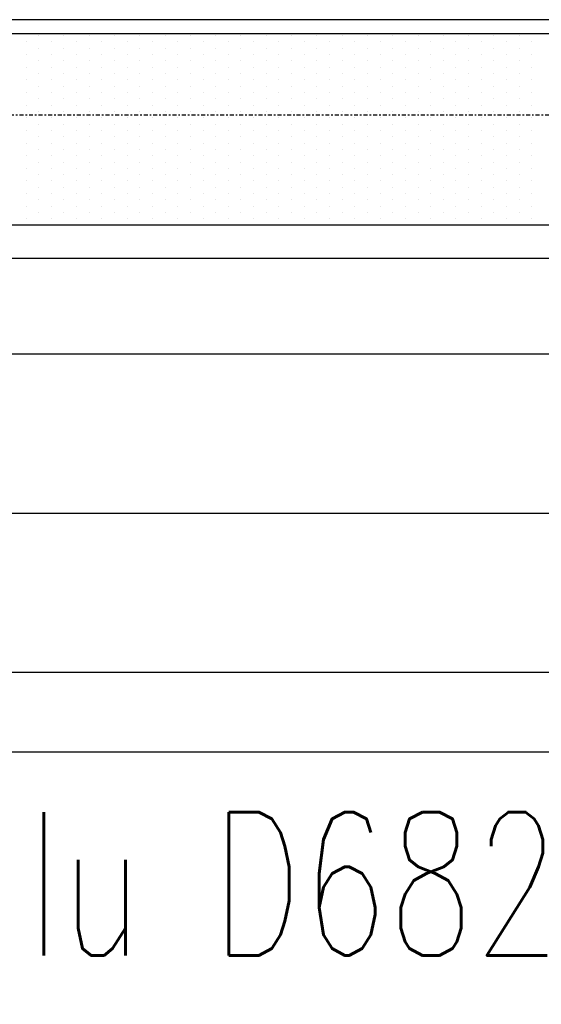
# Model space of a CAD drawing. Header units: inches. Extents: x -281236 to -70395, y 38777 to 102341.
# Tile 91 of 244: x -140991 to -140958, y 50526 to 50588. Entities that reach past the tile are written whole.
import ezdxf

# ---------------------------------------------------------------- set-up
doc = ezdxf.new("R2010")
doc.units = ezdxf.units.IN
doc.header["$MEASUREMENT"] = 0
doc.linetypes.add('DASHDOT', pattern=[1, 0.5, -0.25, 0, -0.25])
doc.linetypes.add('DASHED2', pattern=[0.375, 0.25, -0.125])
for name, color, linetype in [('cokół_widok', 255, 'Continuous'), ('Ele-balustrada', 64, 'Continuous'), ('Okn---okna', 5, 'Continuous'), ('Sc-nadproza kon', 5, 'DASHED2'), ('Sch-opis', 51, 'Continuous'), ('W-idok', 9, 'Continuous'), ('Wyp-grzejniki', 56, 'Continuous')]:
    doc.layers.add(name, color=color, linetype=linetype)
doc.styles.add('ROMANS', font='romans', dxfattribs={"width": 0.85})

# ---------------------------------------------------------------- blocks, each defined once
blk = doc.blocks.new('G_170')
at = {"layer": 'Wyp-grzejniki'}
for p, q in [((0, 0), (-180, 0)), ((-73.504, -0.506), (-73.504, -0.506)), ((-72.71, -0.11), (-72.71, -0.11)), ((-71.916, -0.506), (-71.916, -0.506)), ((-71.123, -0.11), (-71.123, -0.11)), ((-70.329, -0.506), (-70.329, -0.506)), ((-69.535, -0.11), (-69.535, -0.11)), ((-68.741, -0.506), (-68.741, -0.506)), ((-67.948, -0.11), (-67.948, -0.11)), ((-67.154, -0.506), (-67.154, -0.506)), ((-66.36, -0.11), (-66.36, -0.11)), ((-65.566, -0.506), (-65.566, -0.506)), ((-64.773, -0.11), (-64.773, -0.11)), ((-63.979, -0.506), (-63.979, -0.506)), ((-63.185, -0.11), (-63.185, -0.11)), ((-62.391, -0.506), (-62.391, -0.506)), ((-61.598, -0.11), (-61.598, -0.11)), ((-60.804, -0.506), (-60.804, -0.506)), ((-60.01, -0.11), (-60.01, -0.11)), ((-59.216, -0.506), (-59.216, -0.506)), ((-58.423, -0.11), (-58.423, -0.11)), ((-57.629, -0.506), (-57.629, -0.506)), ((-56.835, -0.11), (-56.835, -0.11)), ((-56.041, -0.506), (-56.041, -0.506)), ((-55.248, -0.11), (-55.248, -0.11)), ((-54.454, -0.506), (-54.454, -0.506)), ((-53.66, -0.11), (-53.66, -0.11)), ((-52.866, -0.506), (-52.866, -0.506)), ((-52.073, -0.11), (-52.073, -0.11)), ((-51.279, -0.506), (-51.279, -0.506)), ((-50.485, -0.11), (-50.485, -0.11)), ((-49.691, -0.506), (-49.691, -0.506)), ((-48.898, -0.11), (-48.898, -0.11)), ((-48.104, -0.506), (-48.104, -0.506)), ((-47.31, -0.11), (-47.31, -0.11)), ((-46.516, -0.506), (-46.516, -0.506)), ((-45.723, -0.11), (-45.723, -0.11)), ((-44.929, -0.506), (-44.929, -0.506)), ((-44.135, -0.11), (-44.135, -0.11)), ((-43.341, -0.506), (-43.341, -0.506)), ((-42.548, -0.11), (-42.548, -0.11)), ((-41.754, -0.506), (-41.754, -0.506)), ((-72.71, -0.903), (-72.71, -0.903)), ((-71.123, -0.903), (-71.123, -0.903)), ((-69.535, -0.903), (-69.535, -0.903)), ((-67.948, -0.903), (-67.948, -0.903)), ((-66.36, -0.903), (-66.36, -0.903)), ((-64.773, -0.903), (-64.773, -0.903)), ((-63.185, -0.903), (-63.185, -0.903)), ((-61.598, -0.903), (-61.598, -0.903)), ((-60.01, -0.903), (-60.01, -0.903)), ((-58.423, -0.903), (-58.423, -0.903)), ((-56.835, -0.903), (-56.835, -0.903)), ((-55.248, -0.903), (-55.248, -0.903)), ((-53.66, -0.903), (-53.66, -0.903)), ((-52.073, -0.903), (-52.073, -0.903)), ((-50.485, -0.903), (-50.485, -0.903)), ((-48.898, -0.903), (-48.898, -0.903)), ((-47.31, -0.903), (-47.31, -0.903)), ((-45.723, -0.903), (-45.723, -0.903)), ((-44.135, -0.903), (-44.135, -0.903)), ((-42.548, -0.903), (-42.548, -0.903)), ((-73.504, -1.3), (-73.504, -1.3)), ((-72.71, -1.697), (-72.71, -1.697)), ((-71.916, -1.3), (-71.916, -1.3)), ((-71.123, -1.697), (-71.123, -1.697)), ((-70.329, -1.3), (-70.329, -1.3)), ((-69.535, -1.697), (-69.535, -1.697)), ((-68.741, -1.3), (-68.741, -1.3)), ((-67.948, -1.697), (-67.948, -1.697)), ((-67.154, -1.3), (-67.154, -1.3)), ((-66.36, -1.697), (-66.36, -1.697)), ((-65.566, -1.3), (-65.566, -1.3)), ((-64.773, -1.697), (-64.773, -1.697)), ((-63.979, -1.3), (-63.979, -1.3)), ((-63.185, -1.697), (-63.185, -1.697)), ((-62.391, -1.3), (-62.391, -1.3)), ((-61.598, -1.697), (-61.598, -1.697)), ((-60.804, -1.3), (-60.804, -1.3)), ((-60.01, -1.697), (-60.01, -1.697)), ((-59.216, -1.3), (-59.216, -1.3)), ((-58.423, -1.697), (-58.423, -1.697)), ((-57.629, -1.3), (-57.629, -1.3)), ((-56.835, -1.697), (-56.835, -1.697)), ((-56.041, -1.3), (-56.041, -1.3)), ((-55.248, -1.697), (-55.248, -1.697)), ((-54.454, -1.3), (-54.454, -1.3)), ((-53.66, -1.697), (-53.66, -1.697)), ((-52.866, -1.3), (-52.866, -1.3)), ((-52.073, -1.697), (-52.073, -1.697)), ((-51.279, -1.3), (-51.279, -1.3)), ((-50.485, -1.697), (-50.485, -1.697)), ((-49.691, -1.3), (-49.691, -1.3)), ((-48.898, -1.697), (-48.898, -1.697)), ((-48.104, -1.3), (-48.104, -1.3)), ((-47.31, -1.697), (-47.31, -1.697)), ((-46.516, -1.3), (-46.516, -1.3)), ((-45.723, -1.697), (-45.723, -1.697)), ((-44.929, -1.3), (-44.929, -1.3)), ((-44.135, -1.697), (-44.135, -1.697)), ((-43.341, -1.3), (-43.341, -1.3)), ((-42.548, -1.697), (-42.548, -1.697)), ((-41.754, -1.3), (-41.754, -1.3)), ((-73.504, -2.094), (-73.504, -2.094)), ((-71.916, -2.094), (-71.916, -2.094)), ((-70.329, -2.094), (-70.329, -2.094)), ((-68.741, -2.094), (-68.741, -2.094)), ((-67.154, -2.094), (-67.154, -2.094)), ((-65.566, -2.094), (-65.566, -2.094)), ((-63.979, -2.094), (-63.979, -2.094)), ((-62.391, -2.094), (-62.391, -2.094)), ((-60.804, -2.094), (-60.804, -2.094)), ((-59.216, -2.094), (-59.216, -2.094)), ((-57.629, -2.094), (-57.629, -2.094)), ((-56.041, -2.094), (-56.041, -2.094)), ((-54.454, -2.094), (-54.454, -2.094)), ((-52.866, -2.094), (-52.866, -2.094)), ((-51.279, -2.094), (-51.279, -2.094)), ((-49.691, -2.094), (-49.691, -2.094)), ((-48.104, -2.094), (-48.104, -2.094)), ((-46.516, -2.094), (-46.516, -2.094)), ((-44.929, -2.094), (-44.929, -2.094)), ((-43.341, -2.094), (-43.341, -2.094)), ((-41.754, -2.094), (-41.754, -2.094)), ((-73.504, -2.888), (-73.504, -2.888)), ((-72.71, -2.491), (-72.71, -2.491)), ((-71.916, -2.888), (-71.916, -2.888)), ((-71.123, -2.491), (-71.123, -2.491)), ((-70.329, -2.888), (-70.329, -2.888)), ((-69.535, -2.491), (-69.535, -2.491)), ((-68.741, -2.888), (-68.741, -2.888)), ((-67.948, -2.491), (-67.948, -2.491)), ((-67.154, -2.888), (-67.154, -2.888)), ((-66.36, -2.491), (-66.36, -2.491)), ((-65.566, -2.888), (-65.566, -2.888)), ((-64.773, -2.491), (-64.773, -2.491)), ((-63.979, -2.888), (-63.979, -2.888)), ((-63.185, -2.491), (-63.185, -2.491)), ((-62.391, -2.888), (-62.391, -2.888)), ((-61.598, -2.491), (-61.598, -2.491)), ((-60.804, -2.888), (-60.804, -2.888)), ((-60.01, -2.491), (-60.01, -2.491)), ((-59.216, -2.888), (-59.216, -2.888)), ((-58.423, -2.491), (-58.423, -2.491)), ((-57.629, -2.888), (-57.629, -2.888)), ((-56.835, -2.491), (-56.835, -2.491)), ((-56.041, -2.888), (-56.041, -2.888)), ((-55.248, -2.491), (-55.248, -2.491)), ((-54.454, -2.888), (-54.454, -2.888)), ((-53.66, -2.491), (-53.66, -2.491)), ((-52.866, -2.888), (-52.866, -2.888)), ((-52.073, -2.491), (-52.073, -2.491)), ((-51.279, -2.888), (-51.279, -2.888)), ((-50.485, -2.491), (-50.485, -2.491)), ((-49.691, -2.888), (-49.691, -2.888)), ((-48.898, -2.491), (-48.898, -2.491)), ((-48.104, -2.888), (-48.104, -2.888)), ((-47.31, -2.491), (-47.31, -2.491)), ((-46.516, -2.888), (-46.516, -2.888)), ((-45.723, -2.491), (-45.723, -2.491)), ((-44.929, -2.888), (-44.929, -2.888)), ((-44.135, -2.491), (-44.135, -2.491)), ((-43.341, -2.888), (-43.341, -2.888)), ((-42.548, -2.491), (-42.548, -2.491)), ((-41.754, -2.888), (-41.754, -2.888)), ((-73.504, -3.681), (-73.504, -3.681)), ((-72.71, -3.285), (-72.71, -3.285)), ((-71.916, -3.681), (-71.916, -3.681)), ((-71.123, -3.285), (-71.123, -3.285)), ((-70.329, -3.681), (-70.329, -3.681)), ((-69.535, -3.285), (-69.535, -3.285)), ((-68.741, -3.681), (-68.741, -3.681)), ((-67.948, -3.285), (-67.948, -3.285)), ((-67.154, -3.681), (-67.154, -3.681)), ((-66.36, -3.285), (-66.36, -3.285)), ((-65.566, -3.681), (-65.566, -3.681)), ((-64.773, -3.285), (-64.773, -3.285)), ((-63.979, -3.681), (-63.979, -3.681)), ((-63.185, -3.285), (-63.185, -3.285)), ((-62.391, -3.681), (-62.391, -3.681)), ((-61.598, -3.285), (-61.598, -3.285)), ((-60.804, -3.681), (-60.804, -3.681)), ((-60.01, -3.285), (-60.01, -3.285)), ((-59.216, -3.681), (-59.216, -3.681)), ((-58.423, -3.285), (-58.423, -3.285)), ((-57.629, -3.681), (-57.629, -3.681)), ((-56.835, -3.285), (-56.835, -3.285)), ((-56.041, -3.681), (-56.041, -3.681)), ((-55.248, -3.285), (-55.248, -3.285)), ((-54.454, -3.681), (-54.454, -3.681)), ((-53.66, -3.285), (-53.66, -3.285)), ((-52.866, -3.681), (-52.866, -3.681)), ((-52.073, -3.285), (-52.073, -3.285)), ((-51.279, -3.681), (-51.279, -3.681)), ((-50.485, -3.285), (-50.485, -3.285)), ((-49.691, -3.681), (-49.691, -3.681)), ((-48.898, -3.285), (-48.898, -3.285)), ((-48.104, -3.681), (-48.104, -3.681)), ((-47.31, -3.285), (-47.31, -3.285)), ((-46.516, -3.681), (-46.516, -3.681)), ((-45.723, -3.285), (-45.723, -3.285)), ((-44.929, -3.681), (-44.929, -3.681)), ((-44.135, -3.285), (-44.135, -3.285)), ((-43.341, -3.681), (-43.341, -3.681)), ((-42.548, -3.285), (-42.548, -3.285)), ((-41.754, -3.681), (-41.754, -3.681)), ((-72.71, -4.078), (-72.71, -4.078)), ((-71.123, -4.078), (-71.123, -4.078)), ((-69.535, -4.078), (-69.535, -4.078)), ((-67.948, -4.078), (-67.948, -4.078)), ((-66.36, -4.078), (-66.36, -4.078)), ((-64.773, -4.078), (-64.773, -4.078)), ((-63.185, -4.078), (-63.185, -4.078)), ((-61.598, -4.078), (-61.598, -4.078)), ((-60.01, -4.078), (-60.01, -4.078)), ((-58.423, -4.078), (-58.423, -4.078)), ((-56.835, -4.078), (-56.835, -4.078)), ((-55.248, -4.078), (-55.248, -4.078)), ((-53.66, -4.078), (-53.66, -4.078)), ((-52.073, -4.078), (-52.073, -4.078)), ((-50.485, -4.078), (-50.485, -4.078)), ((-48.898, -4.078), (-48.898, -4.078)), ((-47.31, -4.078), (-47.31, -4.078)), ((-45.723, -4.078), (-45.723, -4.078)), ((-44.135, -4.078), (-44.135, -4.078)), ((-42.548, -4.078), (-42.548, -4.078)), ((-73.504, -4.475), (-73.504, -4.475)), ((-72.71, -4.872), (-72.71, -4.872)), ((-71.916, -4.475), (-71.916, -4.475)), ((-71.123, -4.872), (-71.123, -4.872)), ((-70.329, -4.475), (-70.329, -4.475)), ((-69.535, -4.872), (-69.535, -4.872)), ((-68.741, -4.475), (-68.741, -4.475)), ((-67.948, -4.872), (-67.948, -4.872)), ((-67.154, -4.475), (-67.154, -4.475)), ((-66.36, -4.872), (-66.36, -4.872)), ((-65.566, -4.475), (-65.566, -4.475)), ((-64.773, -4.872), (-64.773, -4.872)), ((-63.979, -4.475), (-63.979, -4.475)), ((-63.185, -4.872), (-63.185, -4.872)), ((-62.391, -4.475), (-62.391, -4.475)), ((-61.598, -4.872), (-61.598, -4.872)), ((-60.804, -4.475), (-60.804, -4.475)), ((-60.01, -4.872), (-60.01, -4.872)), ((-59.216, -4.475), (-59.216, -4.475)), ((-58.423, -4.872), (-58.423, -4.872)), ((-57.629, -4.475), (-57.629, -4.475)), ((-56.835, -4.872), (-56.835, -4.872)), ((-56.041, -4.475), (-56.041, -4.475)), ((-55.248, -4.872), (-55.248, -4.872)), ((-54.454, -4.475), (-54.454, -4.475)), ((-53.66, -4.872), (-53.66, -4.872)), ((-52.866, -4.475), (-52.866, -4.475)), ((-52.073, -4.872), (-52.073, -4.872)), ((-51.279, -4.475), (-51.279, -4.475)), ((-50.485, -4.872), (-50.485, -4.872)), ((-49.691, -4.475), (-49.691, -4.475)), ((-48.898, -4.872), (-48.898, -4.872)), ((-48.104, -4.475), (-48.104, -4.475)), ((-47.31, -4.872), (-47.31, -4.872)), ((-46.516, -4.475), (-46.516, -4.475)), ((-45.723, -4.872), (-45.723, -4.872)), ((-44.929, -4.475), (-44.929, -4.475)), ((-44.135, -4.872), (-44.135, -4.872)), ((-43.341, -4.475), (-43.341, -4.475)), ((-42.548, -4.872), (-42.548, -4.872)), ((-41.754, -4.475), (-41.754, -4.475)), ((-73.504, -5.269), (-73.504, -5.269)), ((-71.916, -5.269), (-71.916, -5.269)), ((-70.329, -5.269), (-70.329, -5.269)), ((-68.741, -5.269), (-68.741, -5.269)), ((-67.154, -5.269), (-67.154, -5.269)), ((-65.566, -5.269), (-65.566, -5.269)), ((-63.979, -5.269), (-63.979, -5.269)), ((-62.391, -5.269), (-62.391, -5.269)), ((-60.804, -5.269), (-60.804, -5.269)), ((-59.216, -5.269), (-59.216, -5.269)), ((-57.629, -5.269), (-57.629, -5.269)), ((-56.041, -5.269), (-56.041, -5.269)), ((-54.454, -5.269), (-54.454, -5.269)), ((-52.866, -5.269), (-52.866, -5.269)), ((-51.279, -5.269), (-51.279, -5.269)), ((-49.691, -5.269), (-49.691, -5.269)), ((-48.104, -5.269), (-48.104, -5.269)), ((-46.516, -5.269), (-46.516, -5.269)), ((-44.929, -5.269), (-44.929, -5.269)), ((-43.341, -5.269), (-43.341, -5.269)), ((-41.754, -5.269), (-41.754, -5.269)), ((-73.504, -6.063), (-73.504, -6.063)), ((-72.71, -5.666), (-72.71, -5.666)), ((-71.916, -6.063), (-71.916, -6.063)), ((-71.123, -5.666), (-71.123, -5.666)), ((-70.329, -6.063), (-70.329, -6.063)), ((-69.535, -5.666), (-69.535, -5.666)), ((-68.741, -6.063), (-68.741, -6.063)), ((-67.948, -5.666), (-67.948, -5.666)), ((-67.154, -6.063), (-67.154, -6.063)), ((-66.36, -5.666), (-66.36, -5.666)), ((-65.566, -6.063), (-65.566, -6.063)), ((-64.773, -5.666), (-64.773, -5.666)), ((-63.979, -6.063), (-63.979, -6.063)), ((-63.185, -5.666), (-63.185, -5.666)), ((-62.391, -6.063), (-62.391, -6.063)), ((-61.598, -5.666), (-61.598, -5.666)), ((-60.804, -6.063), (-60.804, -6.063)), ((-60.01, -5.666), (-60.01, -5.666)), ((-59.216, -6.063), (-59.216, -6.063)), ((-58.423, -5.666), (-58.423, -5.666)), ((-57.629, -6.063), (-57.629, -6.063)), ((-56.835, -5.666), (-56.835, -5.666)), ((-56.041, -6.063), (-56.041, -6.063)), ((-55.248, -5.666), (-55.248, -5.666)), ((-54.454, -6.063), (-54.454, -6.063)), ((-53.66, -5.666), (-53.66, -5.666)), ((-52.866, -6.063), (-52.866, -6.063)), ((-52.073, -5.666), (-52.073, -5.666)), ((-51.279, -6.063), (-51.279, -6.063)), ((-50.485, -5.666), (-50.485, -5.666)), ((-49.691, -6.063), (-49.691, -6.063)), ((-48.898, -5.666), (-48.898, -5.666)), ((-48.104, -6.063), (-48.104, -6.063)), ((-47.31, -5.666), (-47.31, -5.666)), ((-46.516, -6.063), (-46.516, -6.063)), ((-45.723, -5.666), (-45.723, -5.666)), ((-44.929, -6.063), (-44.929, -6.063)), ((-44.135, -5.666), (-44.135, -5.666)), ((-43.341, -6.063), (-43.341, -6.063)), ((-42.548, -5.666), (-42.548, -5.666)), ((-41.754, -6.063), (-41.754, -6.063)), ((-72.71, -6.46), (-72.71, -6.46)), ((-71.123, -6.46), (-71.123, -6.46)), ((-69.535, -6.46), (-69.535, -6.46)), ((-67.948, -6.46), (-67.948, -6.46)), ((-66.36, -6.46), (-66.36, -6.46)), ((-64.773, -6.46), (-64.773, -6.46)), ((-63.185, -6.46), (-63.185, -6.46)), ((-61.598, -6.46), (-61.598, -6.46)), ((-60.01, -6.46), (-60.01, -6.46)), ((-58.423, -6.46), (-58.423, -6.46)), ((-56.835, -6.46), (-56.835, -6.46)), ((-55.248, -6.46), (-55.248, -6.46)), ((-53.66, -6.46), (-53.66, -6.46)), ((-52.073, -6.46), (-52.073, -6.46)), ((-50.485, -6.46), (-50.485, -6.46)), ((-48.898, -6.46), (-48.898, -6.46)), ((-47.31, -6.46), (-47.31, -6.46)), ((-45.723, -6.46), (-45.723, -6.46)), ((-44.135, -6.46), (-44.135, -6.46)), ((-42.548, -6.46), (-42.548, -6.46)), ((-73.504, -6.856), (-73.504, -6.856)), ((-72.71, -7.253), (-72.71, -7.253)), ((-71.916, -6.856), (-71.916, -6.856)), ((-71.123, -7.253), (-71.123, -7.253)), ((-70.329, -6.856), (-70.329, -6.856)), ((-69.535, -7.253), (-69.535, -7.253)), ((-68.741, -6.856), (-68.741, -6.856)), ((-67.948, -7.253), (-67.948, -7.253)), ((-67.154, -6.856), (-67.154, -6.856)), ((-66.36, -7.253), (-66.36, -7.253)), ((-65.566, -6.856), (-65.566, -6.856)), ((-64.773, -7.253), (-64.773, -7.253)), ((-63.979, -6.856), (-63.979, -6.856)), ((-63.185, -7.253), (-63.185, -7.253)), ((-62.391, -6.856), (-62.391, -6.856)), ((-61.598, -7.253), (-61.598, -7.253)), ((-60.804, -6.856), (-60.804, -6.856)), ((-60.01, -7.253), (-60.01, -7.253)), ((-59.216, -6.856), (-59.216, -6.856)), ((-58.423, -7.253), (-58.423, -7.253)), ((-57.629, -6.856), (-57.629, -6.856)), ((-56.835, -7.253), (-56.835, -7.253)), ((-56.041, -6.856), (-56.041, -6.856)), ((-55.248, -7.253), (-55.248, -7.253)), ((-54.454, -6.856), (-54.454, -6.856)), ((-53.66, -7.253), (-53.66, -7.253)), ((-52.866, -6.856), (-52.866, -6.856)), ((-52.073, -7.253), (-52.073, -7.253)), ((-51.279, -6.856), (-51.279, -6.856)), ((-50.485, -7.253), (-50.485, -7.253)), ((-49.691, -6.856), (-49.691, -6.856)), ((-48.898, -7.253), (-48.898, -7.253)), ((-48.104, -6.856), (-48.104, -6.856)), ((-47.31, -7.253), (-47.31, -7.253)), ((-46.516, -6.856), (-46.516, -6.856)), ((-45.723, -7.253), (-45.723, -7.253)), ((-44.929, -6.856), (-44.929, -6.856)), ((-44.135, -7.253), (-44.135, -7.253)), ((-43.341, -6.856), (-43.341, -6.856)), ((-42.548, -7.253), (-42.548, -7.253)), ((-41.754, -6.856), (-41.754, -6.856)), ((-73.504, -7.65), (-73.504, -7.65)), ((-71.916, -7.65), (-71.916, -7.65)), ((-70.329, -7.65), (-70.329, -7.65)), ((-68.741, -7.65), (-68.741, -7.65)), ((-67.154, -7.65), (-67.154, -7.65)), ((-65.566, -7.65), (-65.566, -7.65)), ((-63.979, -7.65), (-63.979, -7.65)), ((-62.391, -7.65), (-62.391, -7.65)), ((-60.804, -7.65), (-60.804, -7.65)), ((-59.216, -7.65), (-59.216, -7.65)), ((-57.629, -7.65), (-57.629, -7.65)), ((-56.041, -7.65), (-56.041, -7.65)), ((-54.454, -7.65), (-54.454, -7.65)), ((-52.866, -7.65), (-52.866, -7.65)), ((-51.279, -7.65), (-51.279, -7.65)), ((-49.691, -7.65), (-49.691, -7.65)), ((-48.104, -7.65), (-48.104, -7.65)), ((-46.516, -7.65), (-46.516, -7.65)), ((-44.929, -7.65), (-44.929, -7.65)), ((-43.341, -7.65), (-43.341, -7.65)), ((-41.754, -7.65), (-41.754, -7.65)), ((-73.504, -8.444), (-73.504, -8.444)), ((-72.71, -8.047), (-72.71, -8.047)), ((-71.916, -8.444), (-71.916, -8.444)), ((-71.123, -8.047), (-71.123, -8.047)), ((-70.329, -8.444), (-70.329, -8.444)), ((-69.535, -8.047), (-69.535, -8.047)), ((-68.741, -8.444), (-68.741, -8.444)), ((-67.948, -8.047), (-67.948, -8.047)), ((-67.154, -8.444), (-67.154, -8.444)), ((-66.36, -8.047), (-66.36, -8.047)), ((-65.566, -8.444), (-65.566, -8.444)), ((-64.773, -8.047), (-64.773, -8.047)), ((-63.979, -8.444), (-63.979, -8.444)), ((-63.185, -8.047), (-63.185, -8.047)), ((-62.391, -8.444), (-62.391, -8.444)), ((-61.598, -8.047), (-61.598, -8.047)), ((-60.804, -8.444), (-60.804, -8.444)), ((-60.01, -8.047), (-60.01, -8.047)), ((-59.216, -8.444), (-59.216, -8.444)), ((-58.423, -8.047), (-58.423, -8.047)), ((-57.629, -8.444), (-57.629, -8.444)), ((-56.835, -8.047), (-56.835, -8.047)), ((-56.041, -8.444), (-56.041, -8.444)), ((-55.248, -8.047), (-55.248, -8.047)), ((-54.454, -8.444), (-54.454, -8.444)), ((-53.66, -8.047), (-53.66, -8.047)), ((-52.866, -8.444), (-52.866, -8.444)), ((-52.073, -8.047), (-52.073, -8.047)), ((-51.279, -8.444), (-51.279, -8.444)), ((-50.485, -8.047), (-50.485, -8.047)), ((-49.691, -8.444), (-49.691, -8.444)), ((-48.898, -8.047), (-48.898, -8.047)), ((-48.104, -8.444), (-48.104, -8.444)), ((-47.31, -8.047), (-47.31, -8.047)), ((-46.516, -8.444), (-46.516, -8.444)), ((-45.723, -8.047), (-45.723, -8.047)), ((-44.929, -8.444), (-44.929, -8.444)), ((-44.135, -8.047), (-44.135, -8.047)), ((-43.341, -8.444), (-43.341, -8.444)), ((-42.548, -8.047), (-42.548, -8.047)), ((-41.754, -8.444), (-41.754, -8.444)), ((-73.504, -9.238), (-73.504, -9.238)), ((-72.71, -8.841), (-72.71, -8.841)), ((-71.916, -9.238), (-71.916, -9.238)), ((-71.123, -8.841), (-71.123, -8.841)), ((-70.329, -9.238), (-70.329, -9.238)), ((-69.535, -8.841), (-69.535, -8.841)), ((-68.741, -9.238), (-68.741, -9.238)), ((-67.948, -8.841), (-67.948, -8.841)), ((-67.154, -9.238), (-67.154, -9.238)), ((-66.36, -8.841), (-66.36, -8.841)), ((-65.566, -9.238), (-65.566, -9.238)), ((-64.773, -8.841), (-64.773, -8.841)), ((-63.979, -9.238), (-63.979, -9.238)), ((-63.185, -8.841), (-63.185, -8.841)), ((-62.391, -9.238), (-62.391, -9.238)), ((-61.598, -8.841), (-61.598, -8.841)), ((-60.804, -9.238), (-60.804, -9.238)), ((-60.01, -8.841), (-60.01, -8.841)), ((-59.216, -9.238), (-59.216, -9.238)), ((-58.423, -8.841), (-58.423, -8.841)), ((-57.629, -9.238), (-57.629, -9.238)), ((-56.835, -8.841), (-56.835, -8.841)), ((-56.041, -9.238), (-56.041, -9.238)), ((-55.248, -8.841), (-55.248, -8.841)), ((-54.454, -9.238), (-54.454, -9.238)), ((-53.66, -8.841), (-53.66, -8.841)), ((-52.866, -9.238), (-52.866, -9.238)), ((-52.073, -8.841), (-52.073, -8.841)), ((-51.279, -9.238), (-51.279, -9.238)), ((-50.485, -8.841), (-50.485, -8.841)), ((-49.691, -9.238), (-49.691, -9.238)), ((-48.898, -8.841), (-48.898, -8.841)), ((-48.104, -9.238), (-48.104, -9.238)), ((-47.31, -8.841), (-47.31, -8.841)), ((-46.516, -9.238), (-46.516, -9.238)), ((-45.723, -8.841), (-45.723, -8.841)), ((-44.929, -9.238), (-44.929, -9.238)), ((-44.135, -8.841), (-44.135, -8.841)), ((-43.341, -9.238), (-43.341, -9.238)), ((-42.548, -8.841), (-42.548, -8.841)), ((-41.754, -9.238), (-41.754, -9.238)), ((-72.71, -9.635), (-72.71, -9.635)), ((-71.123, -9.635), (-71.123, -9.635)), ((-69.535, -9.635), (-69.535, -9.635)), ((-67.948, -9.635), (-67.948, -9.635)), ((-66.36, -9.635), (-66.36, -9.635)), ((-64.773, -9.635), (-64.773, -9.635)), ((-63.185, -9.635), (-63.185, -9.635)), ((-61.598, -9.635), (-61.598, -9.635)), ((-60.01, -9.635), (-60.01, -9.635)), ((-58.423, -9.635), (-58.423, -9.635)), ((-56.835, -9.635), (-56.835, -9.635)), ((-55.248, -9.635), (-55.248, -9.635)), ((-53.66, -9.635), (-53.66, -9.635)), ((-52.073, -9.635), (-52.073, -9.635)), ((-50.485, -9.635), (-50.485, -9.635)), ((-48.898, -9.635), (-48.898, -9.635)), ((-47.31, -9.635), (-47.31, -9.635)), ((-45.723, -9.635), (-45.723, -9.635)), ((-44.135, -9.635), (-44.135, -9.635)), ((-42.548, -9.635), (-42.548, -9.635)), ((-73.504, -10.031), (-73.504, -10.031)), ((-72.71, -10.428), (-72.71, -10.428)), ((-71.916, -10.031), (-71.916, -10.031)), ((-71.123, -10.428), (-71.123, -10.428)), ((-70.329, -10.031), (-70.329, -10.031)), ((-69.535, -10.428), (-69.535, -10.428)), ((-68.741, -10.031), (-68.741, -10.031)), ((-67.948, -10.428), (-67.948, -10.428)), ((-67.154, -10.031), (-67.154, -10.031)), ((-66.36, -10.428), (-66.36, -10.428)), ((-65.566, -10.031), (-65.566, -10.031)), ((-64.773, -10.428), (-64.773, -10.428)), ((-63.979, -10.031), (-63.979, -10.031)), ((-63.185, -10.428), (-63.185, -10.428)), ((-62.391, -10.031), (-62.391, -10.031)), ((-61.598, -10.428), (-61.598, -10.428)), ((-60.804, -10.031), (-60.804, -10.031)), ((-60.01, -10.428), (-60.01, -10.428)), ((-59.216, -10.031), (-59.216, -10.031)), ((-58.423, -10.428), (-58.423, -10.428)), ((-57.629, -10.031), (-57.629, -10.031)), ((-56.835, -10.428), (-56.835, -10.428)), ((-56.041, -10.031), (-56.041, -10.031)), ((-55.248, -10.428), (-55.248, -10.428)), ((-54.454, -10.031), (-54.454, -10.031)), ((-53.66, -10.428), (-53.66, -10.428)), ((-52.866, -10.031), (-52.866, -10.031)), ((-52.073, -10.428), (-52.073, -10.428)), ((-51.279, -10.031), (-51.279, -10.031)), ((-50.485, -10.428), (-50.485, -10.428)), ((-49.691, -10.031), (-49.691, -10.031)), ((-48.898, -10.428), (-48.898, -10.428)), ((-48.104, -10.031), (-48.104, -10.031)), ((-47.31, -10.428), (-47.31, -10.428)), ((-46.516, -10.031), (-46.516, -10.031)), ((-45.723, -10.428), (-45.723, -10.428)), ((-44.929, -10.031), (-44.929, -10.031)), ((-44.135, -10.428), (-44.135, -10.428)), ((-43.341, -10.031), (-43.341, -10.031)), ((-42.548, -10.428), (-42.548, -10.428)), ((-41.754, -10.031), (-41.754, -10.031)), ((-73.504, -10.825), (-73.504, -10.825)), ((-71.916, -10.825), (-71.916, -10.825)), ((-70.329, -10.825), (-70.329, -10.825)), ((-68.741, -10.825), (-68.741, -10.825)), ((-67.154, -10.825), (-67.154, -10.825)), ((-65.566, -10.825), (-65.566, -10.825)), ((-63.979, -10.825), (-63.979, -10.825)), ((-62.391, -10.825), (-62.391, -10.825)), ((-60.804, -10.825), (-60.804, -10.825)), ((-59.216, -10.825), (-59.216, -10.825)), ((-57.629, -10.825), (-57.629, -10.825)), ((-56.041, -10.825), (-56.041, -10.825)), ((-54.454, -10.825), (-54.454, -10.825)), ((-52.866, -10.825), (-52.866, -10.825)), ((-51.279, -10.825), (-51.279, -10.825)), ((-49.691, -10.825), (-49.691, -10.825)), ((-48.104, -10.825), (-48.104, -10.825)), ((-46.516, -10.825), (-46.516, -10.825)), ((-44.929, -10.825), (-44.929, -10.825)), ((-43.341, -10.825), (-43.341, -10.825)), ((-41.754, -10.825), (-41.754, -10.825)), ((-73.504, -11.619), (-73.504, -11.619)), ((-72.71, -11.222), (-72.71, -11.222)), ((-71.916, -11.619), (-71.916, -11.619)), ((-71.123, -11.222), (-71.123, -11.222)), ((-70.329, -11.619), (-70.329, -11.619)), ((-69.535, -11.222), (-69.535, -11.222)), ((-68.741, -11.619), (-68.741, -11.619)), ((-67.948, -11.222), (-67.948, -11.222)), ((-67.154, -11.619), (-67.154, -11.619)), ((-66.36, -11.222), (-66.36, -11.222)), ((-65.566, -11.619), (-65.566, -11.619)), ((-64.773, -11.222), (-64.773, -11.222)), ((-63.979, -11.619), (-63.979, -11.619)), ((-63.185, -11.222), (-63.185, -11.222)), ((-62.391, -11.619), (-62.391, -11.619)), ((-61.598, -11.222), (-61.598, -11.222)), ((-60.804, -11.619), (-60.804, -11.619)), ((-60.01, -11.222), (-60.01, -11.222)), ((-59.216, -11.619), (-59.216, -11.619)), ((-58.423, -11.222), (-58.423, -11.222)), ((-57.629, -11.619), (-57.629, -11.619)), ((-56.835, -11.222), (-56.835, -11.222)), ((-56.041, -11.619), (-56.041, -11.619)), ((-55.248, -11.222), (-55.248, -11.222)), ((-54.454, -11.619), (-54.454, -11.619)), ((-53.66, -11.222), (-53.66, -11.222)), ((-52.866, -11.619), (-52.866, -11.619)), ((-52.073, -11.222), (-52.073, -11.222)), ((-51.279, -11.619), (-51.279, -11.619)), ((-50.485, -11.222), (-50.485, -11.222)), ((-49.691, -11.619), (-49.691, -11.619)), ((-48.898, -11.222), (-48.898, -11.222)), ((-48.104, -11.619), (-48.104, -11.619)), ((-47.31, -11.222), (-47.31, -11.222)), ((-46.516, -11.619), (-46.516, -11.619)), ((-45.723, -11.222), (-45.723, -11.222)), ((-44.929, -11.619), (-44.929, -11.619)), ((-44.135, -11.222), (-44.135, -11.222)), ((-43.341, -11.619), (-43.341, -11.619)), ((-42.548, -11.222), (-42.548, -11.222)), ((-41.754, -11.619), (-41.754, -11.619)), ((-180, -12), (0, -12))]:
    blk.add_line(p, q, dxfattribs=at)

msp = doc.modelspace()

# ---------------------------------------------------------------- linework, layer by layer
at = {"layer": 'cokół_widok'}
msp.add_lwpolyline([(-140859.301, 50546.717), (-140859.301, 50556.717), (-141161.725, 50556.717), (-141161.67, 50546.717)], dxfattribs=at)
at = {"layer": 'Ele-balustrada'}
for p, q in [((-140849.301, 50546.717), (-141171.67, 50546.717)), ((-140849.301, 50541.717), (-141171.67, 50541.717))]:
    msp.add_line(p, q, dxfattribs=at)
at = {"layer": 'Okn---okna'}
for points in [[(-140846.302, 50572.717), (-141170.29, 50572.717)], [(-140846.302, 50566.717), (-141170.29, 50566.717)]]:
    msp.add_lwpolyline(points, dxfattribs=at)
at = {"layer": 'Sc-nadproza kon', "linetype": 'DASHDOT', "ltscale": 0.5}
msp.add_line((-140846.301, 50581.717), (-141174.863, 50581.717), dxfattribs=at)
at = {"layer": 'W-idok'}
msp.add_line((-140846.301, 50587.717), (-141174.953, 50587.717), dxfattribs=at)

# ---------------------------------------------------------------- block references
at = {"layer": 'Wyp-grzejniki'}
msp.add_blockref('G_170', (-140917.235, 50586.826), dxfattribs=at)

# ---------------------------------------------------------------- texts
at = {"layer": 'Sch-opis', "style": 'ROMANS', "width": 0.7}
msp.add_text('BALUSTRADA BB4 mocowanie wg.detalu D682/1 ', height=9, dxfattribs=at).set_placement((-141150.811, 50528.959))

doc.saveas('drawing.dxf')
